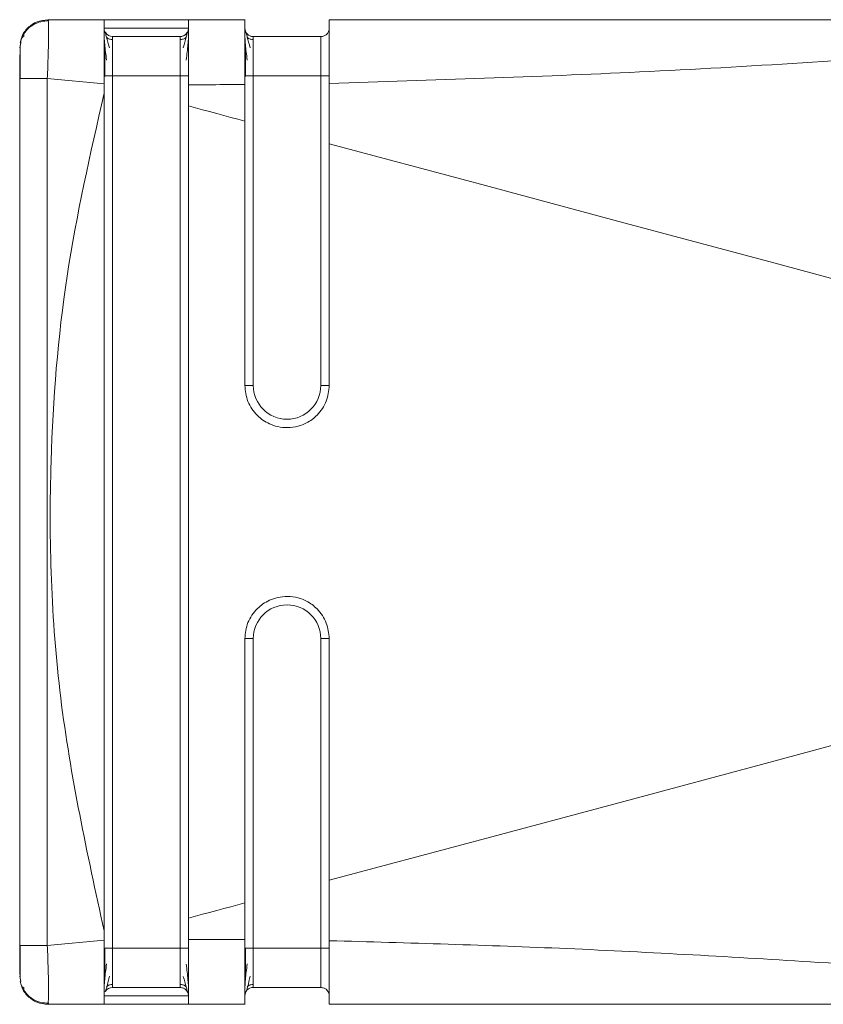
# Model space of a CAD drawing. Header units: millimetres. Extents: x -447 to 1924, y -61 to 422.
# Tile 42 of 59: x 614 to 628, y 391 to 409. Entities that reach past the tile are written whole.
import ezdxf

# ---------------------------------------------------------------- set-up
doc = ezdxf.new("R2010")
doc.units = ezdxf.units.MM

# ---------------------------------------------------------------- blocks, each defined once
blk = doc.blocks.new('Drawing View1')
at = {"color": 7, "linetype": 'Continuous', "lineweight": 18}
for p, q in [((818.839, -0.005), (818.833, 0.015)), ((818.833, 0.015), (819.833, 0.015)), ((818.833, 0.015), (818.833, 0.015)), ((818.833, 0.015), (819.833, 0.015)), ((822.337, 0.015), (821.333, 0.015)), ((821.333, 0.015), (822.333, 0.015)), ((821.333, 0.015), (821.333, 0.015)), ((821.333, 0.015), (822.333, 0.015)), ((821.333, 0.015), (821.333, 0.015)), ((839.027, 0.015), (823.833, 0.015)), ((823.833, 0.015), (839.028, 0.015)), ((823.833, 0.015), (839.028, 0.015)), ((823.833, 0.015), (823.833, 0.015)), ((821.333, -0.135), (821.333, -0.135)), ((823.833, -0.135), (823.833, -0.135)), ((819.983, -0.285), (821.183, -0.285)), ((819.983, -0.285), (819.983, -0.285)), ((821.183, -0.285), (821.183, -0.285)), ((821.333, -0.212), (821.333, -0.198)), ((822.483, -0.285), (823.683, -0.285)), ((822.483, -0.285), (822.483, -0.285)), ((822.483, -0.285), (823.683, -0.285)), ((823.683, -0.285), (823.683, -0.285)), ((818.333, -0.485), (818.351, -0.392)), ((818.333, -0.485), (818.351, -0.393)), ((818.342, -0.44), (818.342, -0.485)), ((818.333, -16.44), (818.333, -1.031)), ((818.824, -1.031), (819.833, -1.124)), ((818.824, -16.44), (818.824, -1.031)), ((819.983, -0.985), (819.983, -16.485)), ((819.983, -0.985), (821.183, -0.985)), ((821.183, -16.485), (821.183, -0.985)), ((822.483, -0.985), (822.483, -6.485)), ((822.483, -0.985), (823.683, -0.985)), ((823.683, -6.485), (823.683, -0.985)), ((819.833, -1.293), (819.833, -1.124)), ((822.483, -10.985), (822.483, -16.485)), ((823.683, -16.485), (823.683, -10.985)), ((823.833, -15.281), (823.833, -16.354)), ((819.833, -16.346), (819.833, -16.178)), ((818.333, -16.44), (818.35, -16.44)), ((818.824, -16.44), (819.833, -16.346)), ((819.983, -16.485), (821.183, -16.485)), ((822.483, -16.485), (823.683, -16.485)), ((818.342, -16.959), (818.342, -17.03)), ((818.333, -16.985), (818.351, -17.078)), ((819.983, -17.185), (821.183, -17.185)), ((822.483, -17.185), (823.683, -17.185)), ((818.833, -17.485), (818.838, -17.445)), ((818.833, -17.485), (819.833, -17.485)), ((821.333, -17.485), (821.333, -17.335)), ((821.333, -17.485), (822.337, -17.485)), ((823.833, -17.485), (839.029, -17.485))]:
    blk.add_line(p, q, dxfattribs=at)
at = {"color": 7, "linetype": 'Continuous', "lineweight": 18, "flags": 128}
for points in [[(819.833, 0.015), (819.89, 0.015), (820.053, 0.015), (820.296, 0.015), (820.583, 0.015), (820.87, 0.015), (821.113, 0.015), (821.276, 0.015), (821.333, 0.015)], [(821.333, 0.015), (821.276, 0.015), (821.113, 0.015), (820.87, 0.015), (820.583, 0.015), (820.296, 0.015), (820.053, 0.015), (819.89, 0.015), (819.833, 0.015)], [(821.333, -0.135), (821.276, -0.135), (821.113, -0.135), (820.87, -0.135), (820.583, -0.135), (820.296, -0.135), (820.053, -0.135), (819.89, -0.135), (819.833, -0.135)], [(819.833, -0.135), (819.836, -0.164), (819.84, -0.179)], [(821.183, -0.285), (821.137, -0.285), (821.007, -0.285), (820.813, -0.285), (820.583, -0.285), (820.353, -0.285), (820.159, -0.285), (820.029, -0.285), (819.983, -0.285)], [(819.833, -0.985), (819.836, -0.985), (819.844, -0.985), (819.858, -0.985), (819.877, -0.985), (819.9, -0.985), (819.926, -0.985), (819.954, -0.985), (819.983, -0.985)], [(822.333, -0.985), (822.336, -0.985), (822.344, -0.985), (822.358, -0.985), (822.377, -0.985), (822.4, -0.985), (822.426, -0.985), (822.454, -0.985), (822.483, -0.985)], [(822.333, -1.787), (822.208, -1.753), (822.083, -1.72), (821.958, -1.686), (821.833, -1.653), (821.708, -1.619), (821.583, -1.586), (821.458, -1.552), (821.333, -1.518)], [(844.406, -7.721), (841.901, -7.046), (839.371, -6.364), (836.82, -5.678), (834.25, -4.986), (831.664, -4.291), (829.064, -3.593), (826.453, -2.892), (823.833, -2.189)], [(822.333, -6.485), (822.336, -6.485), (822.344, -6.485), (822.358, -6.485), (822.377, -6.485), (822.4, -6.485), (822.426, -6.485), (822.454, -6.485), (822.483, -6.485)], [(823.833, -6.485), (823.83, -6.485), (823.822, -6.485), (823.808, -6.485), (823.789, -6.485), (823.766, -6.485), (823.74, -6.485), (823.712, -6.485), (823.683, -6.485)], [(844.406, -9.75), (841.901, -10.425), (839.371, -11.106), (836.82, -11.793), (834.25, -12.484), (831.664, -13.179), (829.064, -13.878), (826.453, -14.579), (823.833, -15.281)], [(822.333, -10.985), (822.336, -10.985), (822.344, -10.985), (822.358, -10.985), (822.377, -10.985), (822.4, -10.985), (822.426, -10.985), (822.454, -10.985), (822.483, -10.985)], [(823.833, -10.985), (823.83, -10.985), (823.822, -10.985), (823.808, -10.985), (823.789, -10.985), (823.766, -10.985), (823.74, -10.985), (823.712, -10.985), (823.683, -10.985)], [(822.333, -15.684), (822.208, -15.717), (822.083, -15.751), (821.958, -15.784), (821.833, -15.818), (821.708, -15.851), (821.583, -15.885), (821.458, -15.918), (821.333, -15.952)], [(819.833, -16.485), (819.836, -16.485), (819.844, -16.485), (819.858, -16.485), (819.877, -16.485), (819.9, -16.485), (819.926, -16.485), (819.954, -16.485), (819.983, -16.485)], [(822.333, -16.485), (822.336, -16.485), (822.344, -16.485), (822.358, -16.485), (822.377, -16.485), (822.4, -16.485), (822.426, -16.485), (822.454, -16.485), (822.483, -16.485)], [(819.833, -17.335), (819.89, -17.335), (820.053, -17.335), (820.296, -17.335), (820.583, -17.335), (820.87, -17.335), (821.113, -17.335), (821.276, -17.335), (821.333, -17.335)], [(819.833, -17.485), (819.89, -17.485), (820.053, -17.485), (820.296, -17.485), (820.583, -17.485), (820.87, -17.485), (821.113, -17.485), (821.276, -17.485), (821.333, -17.485)]]:
    blk.add_lwpolyline(points, dxfattribs=at)
at = {"color": 7, "linetype": 'Continuous', "lineweight": 18}
for centre, radius, start, end in [((822.483, -0.135), 0.15, 179.9966, 270), ((819.983, -0.135), 0.15, 211.7267, 270), ((819.983, -0.135), 0.15, 211.7343, 270), ((821.183, -0.135), 0.15, 270, 328.18), ((822.483, -0.135), 0.15, 196.9366, 270), ((823.083, -6.485), 0.6, 180, 0), ((823.083, -10.985), 0.6, 0, 180), ((819.983, -17.335), 0.15, 90, 145.565), ((819.983, -17.335), 0.15, 90, 145.565), ((821.183, -17.335), 0.15, 22.9567, 90), ((822.483, -17.335), 0.15, 90, 180)]:
    blk.add_arc(centre, radius, start, end, dxfattribs=at)
for points, knots in [([(818.351, -0.393), (818.356, -0.359), (818.37, -0.26), (818.473, -0.124), (818.636, -0.008), (818.767, 0.007), (818.833, 0.015)], [0, 0, 0, 0, 0.146778, 0.431186, 0.715593, 1, 1, 1, 1]), ([(818.365, -0.323), (818.367, -0.313), (818.38, -0.239), (818.475, -0.124), (818.636, -0.007), (818.767, 0.008), (818.833, 0.015)], [0, 0, 0, 0, 0.048095, 0.365397, 0.682698, 1, 1, 1, 1]), ([(819.833, 0.015), (819.833, 0), (819.833, -0.031), (819.833, -0.302), (819.833, -0.674), (819.833, -0.974), (819.833, -1.124)], [0, 0, 0, 0, 0.2500976, 0.4998872, 0.7496188, 1, 1, 1, 1]), ([(821.333, 0.015), (821.333, -0.003), (821.333, -0.037), (821.333, -0.298), (821.333, -0.671), (821.333, -0.981), (821.333, -1.14)], [0, 0, 0, 0, 0.2552155, 0.5005837, 0.7431346, 1, 1, 1, 1]), ([(822.333, 0.015), (822.333, -0.002), (822.333, -0.035), (822.333, -0.293), (822.333, -0.668), (822.333, -0.981), (822.333, -1.136)], [0, 0, 0, 0, 0.2508221, 0.5008245, 0.7509724, 1, 1, 1, 1]), ([(823.833, -1.116), (825.671, -1.059), (829.447, -0.941), (834.131, -0.631), (837.571, -0.396), (839.411, -0.263), (840.44, -0.181), (840.918, -0.129), (841.091, -0.103), (841.159, -0.085), (841.18, -0.074), (841.18, -0.064), (841.159, -0.054), (841.119, -0.045), (841.059, -0.037), (840.909, -0.022), (840.564, -0.004), (839.911, 0.012), (839.362, 0.014), (839.028, 0.015)], [0, 0, 0, 0, 0.277155, 0.569443, 0.709642, 0.801656, 0.852577, 0.869317, 0.879228, 0.882226, 0.884534, 0.88657, 0.888768, 0.891502, 0.895083, 0.899771, 0.916626, 0.949186, 1, 1, 1, 1]), ([(823.833, 0.015), (823.833, -0.001), (823.833, -0.031), (823.833, -0.224), (823.833, -0.318)], [0, 0, 0, 0, 0.510429, 1, 1, 1, 1]), ([(818.851, -0.005), (818.803, -0.007), (818.704, -0.012), (818.563, -0.074), (818.44, -0.175), (818.392, -0.268), (818.368, -0.315)], [0, 0, 0, 0, 0.232612, 0.484175, 0.74422, 1, 1, 1, 1]), ([(818.851, -0.005), (818.803, -0.007), (818.704, -0.012), (818.563, -0.074), (818.44, -0.175), (818.392, -0.268), (818.368, -0.314)], [0, 0, 0, 0, 0.232612, 0.484175, 0.74422, 1, 1, 1, 1]), ([(818.824, -1.031), (818.827, -0.959), (818.833, -0.817), (818.841, -0.556), (818.847, -0.269), (818.845, -0.086), (818.842, -0.013), (818.839, -0.006), (818.839, -0.005)], [0, 0, 0, 0, 0.150114, 0.295392, 0.570388, 0.849738, 0.993788, 1, 1, 1, 1]), ([(821.333, -0.985), (821.333, -0.863), (821.333, -0.631), (821.333, -0.387), (821.333, -0.242), (821.333, -0.154), (821.333, -0.142), (821.333, -0.135)], [0, 0, 0, 0, 0.274402, 0.520197, 0.661354, 0.819855, 1, 1, 1, 1]), ([(818.416, -0.271), (818.398, -0.281), (818.366, -0.3), (818.349, -0.364), (818.341, -0.395)], [0, 0, 0, 0, 0.524785, 1, 1, 1, 1]), ([(819.833, -0.201), (819.833, -0.233), (819.834, -0.297), (819.842, -0.421), (819.856, -0.557), (819.87, -0.653), (819.876, -0.701)], [0, 0, 0, 0, 0.262074, 0.516005, 0.761849, 1, 1, 1, 1]), ([(819.927, -0.483), (819.909, -0.415), (819.882, -0.312), (819.856, -0.225), (819.848, -0.203), (819.844, -0.191)], [0, 0, 0, 0, 0.485154, 0.738595, 1, 1, 1, 1]), ([(819.983, -0.338), (819.974, -0.338), (819.955, -0.337), (819.927, -0.33), (819.9, -0.317), (819.884, -0.305), (819.876, -0.298)], [0, 0, 0, 0, 0.2330034, 0.4800219, 0.737313, 1, 1, 1, 1]), ([(819.983, -0.285), (819.983, -0.296), (819.983, -0.317), (819.983, -0.478), (819.983, -0.71), (819.983, -0.893), (819.983, -0.985)], [0, 0, 0, 0, 0.250154, 0.499436, 0.749043, 1, 1, 1, 1]), ([(821.183, -0.985), (821.183, -0.893), (821.183, -0.71), (821.183, -0.478), (821.183, -0.317), (821.183, -0.296), (821.183, -0.285)], [0, 0, 0, 0, 0.250957, 0.500564, 0.749846, 1, 1, 1, 1]), ([(821.29, -0.298), (821.282, -0.305), (821.267, -0.317), (821.239, -0.33), (821.211, -0.337), (821.192, -0.338), (821.183, -0.338)], [0, 0, 0, 0, 0.2626841, 0.5199756, 0.7669958, 1, 1, 1, 1]), ([(821.322, -0.191), (821.318, -0.203), (821.31, -0.225), (821.284, -0.312), (821.257, -0.415), (821.239, -0.482)], [0, 0, 0, 0, 0.261438, 0.514813, 1, 1, 1, 1]), ([(821.29, -0.701), (821.297, -0.653), (821.311, -0.557), (821.324, -0.422), (821.332, -0.297), (821.333, -0.234), (821.333, -0.202)], [0, 0, 0, 0, 0.238216, 0.484063, 0.737999, 1, 1, 1, 1]), ([(822.333, -0.201), (822.333, -0.233), (822.334, -0.297), (822.342, -0.421), (822.356, -0.557), (822.37, -0.653), (822.376, -0.701)], [0, 0, 0, 0, 0.262074, 0.516005, 0.761849, 1, 1, 1, 1]), ([(822.333, -0.223), (822.333, -0.236), (822.333, -0.273), (822.333, -0.374), (822.333, -0.527), (822.333, -0.731), (822.333, -0.899), (822.333, -0.985)], [0, 0, 0, 0, 0.104714, 0.304255, 0.474977, 0.729774, 1, 1, 1, 1]), ([(822.427, -0.483), (822.409, -0.415), (822.382, -0.312), (822.356, -0.225), (822.348, -0.203), (822.344, -0.191)], [0, 0, 0, 0, 0.485154, 0.738595, 1, 1, 1, 1]), ([(822.483, -0.338), (822.474, -0.338), (822.455, -0.337), (822.427, -0.33), (822.4, -0.317), (822.384, -0.305), (822.376, -0.298)], [0, 0, 0, 0, 0.233003, 0.480022, 0.737313, 1, 1, 1, 1]), ([(822.483, -0.285), (822.483, -0.296), (822.483, -0.317), (822.483, -0.478), (822.483, -0.71), (822.483, -0.893), (822.483, -0.985)], [0, 0, 0, 0, 0.250154, 0.499436, 0.749043, 1, 1, 1, 1]), ([(823.683, -0.985), (823.683, -0.893), (823.683, -0.71), (823.683, -0.478), (823.683, -0.317), (823.683, -0.296), (823.683, -0.285)], [0, 0, 0, 0, 0.250957, 0.500564, 0.749846, 1, 1, 1, 1]), ([(823.833, -0.318), (823.833, -0.428), (823.833, -0.652), (823.833, -0.959), (823.833, -1.116)], [0, 0, 0, 0, 0.490418, 1, 1, 1, 1]), ([(818.342, -0.44), (818.342, -0.468), (818.342, -0.508), (818.342, -0.581), (818.342, -0.605)], [0, 0, 0, 0, 0.674694, 1, 1, 1, 1]), ([(819.844, -0.423), (819.844, -0.463), (819.844, -0.541), (819.843, -0.683), (819.843, -0.835), (819.843, -0.94), (819.843, -0.993)], [0, 0, 0, 0, 0.249951, 0.499867, 0.749923, 1, 1, 1, 1]), ([(822.344, -0.423), (822.344, -0.463), (822.344, -0.541), (822.343, -0.683), (822.343, -0.835), (822.343, -0.94), (822.343, -0.993)], [0, 0, 0, 0, 0.249951, 0.499867, 0.749923, 1, 1, 1, 1]), ([(823.833, -0.985), (823.833, -0.915), (823.833, -0.783), (823.833, -0.603), (823.833, -0.474), (823.833, -0.408), (823.833, -0.385)], [0, 0, 0, 0, 0.315244, 0.594195, 0.858802, 1, 1, 1, 1]), ([(818.333, -1.031), (818.333, -0.95), (818.333, -0.787), (818.333, -0.669), (818.333, -0.61)], [0, 0, 0, 0, 0.499393, 1, 1, 1, 1]), ([(818.342, -0.605), (818.342, -0.629), (818.341, -0.697), (818.341, -0.848), (818.341, -0.974), (818.341, -1.037)], [0, 0, 0, 0, 0.20561, 0.602654, 1, 1, 1, 1]), ([(821.333, -1.14), (821.519, -1.14), (821.852, -1.14), (822.185, -1.137), (822.333, -1.136)], [0, 0, 0, 0, 0.556487, 1, 1, 1, 1]), ([(821.333, -1.14), (821.333, -1.211), (821.333, -1.337), (821.333, -1.464), (821.333, -1.518)], [0, 0, 0, 0, 0.566355, 1, 1, 1, 1]), ([(822.333, -1.787), (822.333, -1.667), (822.333, -1.449), (822.333, -1.234), (822.333, -1.136)], [0, 0, 0, 0, 0.5493, 1, 1, 1, 1]), ([(823.833, -1.116), (823.833, -1.32), (823.833, -1.674), (823.833, -2.036), (823.833, -2.189)], [0, 0, 0, 0, 0.576678, 1, 1, 1, 1]), ([(819.833, -16.178), (819.533, -14.803), (818.935, -12.056), (818.814, -8.131), (819.098, -4.525), (819.588, -2.371), (819.833, -1.293)], [0, 0, 0, 0, 0.2802402, 0.559855, 0.7796013, 1, 1, 1, 1]), ([(819.833, -16.178), (819.833, -13.399), (819.833, -8.438), (819.833, -3.476), (819.833, -1.293)], [0, 0, 0, 0, 0.559993, 1, 1, 1, 1]), ([(821.333, -1.518), (821.333, -4.213), (821.333, -9.024), (821.333, -13.835), (821.333, -15.952)], [0, 0, 0, 0, 0.560031, 1, 1, 1, 1]), ([(822.333, -6.485), (822.333, -5.608), (822.333, -4.042), (822.333, -2.476), (822.333, -1.787)], [0, 0, 0, 0, 0.5599755, 1, 1, 1, 1]), ([(823.833, -2.189), (823.833, -2.991), (823.833, -4.423), (823.833, -5.855), (823.833, -6.485)], [0, 0, 0, 0, 0.560015, 1, 1, 1, 1]), ([(822.333, -6.485), (822.344, -6.582), (822.36, -6.73), (822.456, -6.904), (822.574, -7.05), (822.734, -7.16), (822.921, -7.224), (823.096, -7.243), (823.272, -7.218), (823.454, -7.147), (823.603, -7.038), (823.714, -6.898), (823.808, -6.725), (823.823, -6.58), (823.833, -6.485)], [0, 0, 0, 0, 0.123082, 0.18658, 0.251196, 0.361764, 0.428626, 0.503058, 0.584391, 0.652955, 0.751381, 0.816619, 0.879885, 1, 1, 1, 1]), ([(823.833, -10.985), (823.823, -10.89), (823.808, -10.746), (823.714, -10.572), (823.603, -10.433), (823.454, -10.323), (823.272, -10.252), (823.096, -10.228), (822.921, -10.247), (822.734, -10.31), (822.574, -10.421), (822.456, -10.566), (822.36, -10.741), (822.344, -10.888), (822.333, -10.985)], [0, 0, 0, 0, 0.1201084, 0.1833772, 0.2486222, 0.3470379, 0.4156022, 0.4969406, 0.5713599, 0.6382175, 0.7488006, 0.8134106, 0.8769066, 1, 1, 1, 1]), ([(822.333, -15.684), (822.333, -14.807), (822.333, -13.24), (822.333, -11.674), (822.333, -10.985)], [0, 0, 0, 0, 0.560002, 1, 1, 1, 1]), ([(823.833, -10.985), (823.833, -11.787), (823.833, -13.219), (823.833, -14.651), (823.833, -15.281)], [0, 0, 0, 0, 0.559985, 1, 1, 1, 1]), ([(822.333, -16.334), (822.333, -16.211), (822.333, -15.995), (822.333, -15.777), (822.333, -15.684)], [0, 0, 0, 0, 0.570582, 1, 1, 1, 1]), ([(821.333, -15.952), (821.333, -16.022), (821.333, -16.148), (821.333, -16.274), (821.333, -16.331)], [0, 0, 0, 0, 0.5536399, 1, 1, 1, 1]), ([(818.333, -16.952), (818.333, -16.948), (818.333, -16.929), (818.333, -16.806), (818.333, -16.629), (818.333, -16.503), (818.333, -16.44)], [0, 0, 0, 0, 0.1237153, 0.4638387, 0.7328218, 1, 1, 1, 1]), ([(818.341, -16.434), (818.341, -16.496), (818.341, -16.622), (818.341, -16.759), (818.342, -16.816), (818.342, -16.827)], [0, 0, 0, 0, 0.4450983, 0.8898437, 1, 1, 1, 1]), ([(818.341, -16.434), (818.341, -16.496), (818.341, -16.622), (818.341, -16.773), (818.342, -16.842), (818.342, -16.865)], [0, 0, 0, 0, 0.397346, 0.79439, 1, 1, 1, 1]), ([(818.35, -16.44), (818.355, -16.44), (818.369, -16.44), (818.469, -16.44), (818.63, -16.44), (818.759, -16.44), (818.824, -16.44)], [0, 0, 0, 0, 0.151362, 0.434241, 0.717121, 1, 1, 1, 1]), ([(818.838, -17.445), (818.84, -17.435), (818.846, -17.406), (818.847, -17.194), (818.841, -16.915), (818.833, -16.653), (818.827, -16.512), (818.824, -16.44)], [0, 0, 0, 0, 0.149465, 0.429107, 0.704277, 0.849701, 1, 1, 1, 1]), ([(819.833, -16.346), (819.833, -16.496), (819.833, -16.796), (819.833, -17.169), (819.833, -17.439), (819.833, -17.47), (819.833, -17.485)], [0, 0, 0, 0, 0.250255, 0.500093, 0.749776, 1, 1, 1, 1]), ([(822.333, -16.334), (822.145, -16.333), (821.812, -16.331), (821.479, -16.331), (821.333, -16.331)], [0, 0, 0, 0, 0.563222, 1, 1, 1, 1]), ([(821.333, -16.331), (821.333, -16.49), (821.333, -16.799), (821.333, -17.173), (821.333, -17.433), (821.333, -17.468), (821.333, -17.485)], [0, 0, 0, 0, 0.2568574, 0.4994269, 0.7447768, 1, 1, 1, 1]), ([(822.333, -16.334), (822.333, -16.49), (822.333, -16.802), (822.333, -17.177), (822.333, -17.435), (822.333, -17.468), (822.333, -17.485)], [0, 0, 0, 0, 0.249034, 0.499186, 0.749184, 1, 1, 1, 1]), ([(839.028, -17.485), (839.554, -17.484), (840.191, -17.482), (840.871, -17.45), (841.052, -17.435), (841.129, -17.423), (841.156, -17.417), (841.172, -17.41), (841.181, -17.403), (841.177, -17.394), (841.156, -17.385), (841.118, -17.374), (841.024, -17.356), (840.827, -17.331), (840.34, -17.281), (839.37, -17.204), (837.656, -17.081), (835.295, -16.918), (831.996, -16.702), (828.142, -16.477), (825.24, -16.394), (823.833, -16.354)], [0, 0, 0, 0, 0.079633, 0.096416, 0.106506, 0.108989, 0.110947, 0.112535, 0.113904, 0.115836, 0.117972, 0.120667, 0.124353, 0.135955, 0.15357, 0.20236, 0.286651, 0.417176, 0.562519, 0.787792, 1, 1, 1, 1]), ([(823.833, -16.354), (823.833, -16.512), (823.833, -16.822), (823.833, -17.047), (823.833, -17.157)], [0, 0, 0, 0, 0.5095325, 1, 1, 1, 1]), ([(819.843, -16.478), (819.843, -16.53), (819.843, -16.635), (819.843, -16.786), (819.844, -16.927), (819.844, -17.006), (819.844, -17.045)], [0, 0, 0, 0, 0.250243, 0.500316, 0.750205, 1, 1, 1, 1]), ([(819.983, -16.485), (819.983, -16.577), (819.983, -16.761), (819.983, -16.992), (819.983, -17.154), (819.983, -17.175), (819.983, -17.185)], [0, 0, 0, 0, 0.250957, 0.500564, 0.749846, 1, 1, 1, 1]), ([(821.183, -17.185), (821.183, -17.175), (821.183, -17.154), (821.183, -16.992), (821.183, -16.761), (821.183, -16.577), (821.183, -16.485)], [0, 0, 0, 0, 0.250154, 0.4994363, 0.7490432, 1, 1, 1, 1]), ([(821.333, -17.335), (821.333, -17.32), (821.333, -17.29), (821.333, -17.105), (821.333, -16.911), (821.333, -16.714), (821.333, -16.565), (821.333, -16.485)], [0, 0, 0, 0, 0.276095, 0.522512, 0.663133, 0.820821, 1, 1, 1, 1]), ([(822.343, -16.478), (822.343, -16.53), (822.343, -16.635), (822.343, -16.786), (822.344, -16.927), (822.344, -17.006), (822.344, -17.045)], [0, 0, 0, 0, 0.250243, 0.500316, 0.750205, 1, 1, 1, 1]), ([(822.483, -16.485), (822.483, -16.577), (822.483, -16.761), (822.483, -16.992), (822.483, -17.154), (822.483, -17.175), (822.483, -17.185)], [0, 0, 0, 0, 0.250957, 0.500564, 0.749846, 1, 1, 1, 1]), ([(823.683, -17.185), (823.683, -17.175), (823.683, -17.154), (823.683, -16.992), (823.683, -16.761), (823.683, -16.577), (823.683, -16.485)], [0, 0, 0, 0, 0.250154, 0.499436, 0.749043, 1, 1, 1, 1]), ([(823.833, -17.086), (823.833, -17.069), (823.833, -17.01), (823.833, -16.888), (823.833, -16.701), (823.833, -16.56), (823.833, -16.485)], [0, 0, 0, 0, 0.101181, 0.367066, 0.664503, 1, 1, 1, 1]), ([(819.876, -16.768), (819.87, -16.816), (819.856, -16.914), (819.842, -17.05), (819.834, -17.175), (819.833, -17.238), (819.833, -17.27)], [0, 0, 0, 0, 0.238341, 0.48424, 0.738095, 1, 1, 1, 1]), ([(821.333, -17.272), (821.333, -17.24), (821.332, -17.177), (821.324, -17.051), (821.311, -16.915), (821.297, -16.818), (821.29, -16.769)], [0, 0, 0, 0, 0.261923, 0.515785, 0.761658, 1, 1, 1, 1]), ([(822.376, -16.768), (822.37, -16.816), (822.356, -16.914), (822.342, -17.05), (822.334, -17.175), (822.333, -17.238), (822.333, -17.27)], [0, 0, 0, 0, 0.238341, 0.48424, 0.738095, 1, 1, 1, 1]), ([(818.342, -16.827), (818.342, -16.865), (818.342, -16.952), (818.342, -17.002), (818.342, -17.03)], [0, 0, 0, 0, 0.429235, 1, 1, 1, 1]), ([(818.341, -17.076), (818.349, -17.106), (818.365, -17.17), (818.398, -17.189), (818.416, -17.199)], [0, 0, 0, 0, 0.475268, 1, 1, 1, 1]), ([(818.365, -17.148), (818.367, -17.157), (818.38, -17.231), (818.475, -17.346), (818.636, -17.463), (818.767, -17.478), (818.833, -17.485)], [0, 0, 0, 0, 0.047521, 0.365014, 0.682507, 1, 1, 1, 1]), ([(819.853, -17.26), (819.858, -17.25), (819.867, -17.23), (819.89, -17.151), (819.913, -17.051), (819.928, -16.986)], [0, 0, 0, 0, 0.259025, 0.511886, 1, 1, 1, 1]), ([(819.876, -17.172), (819.884, -17.166), (819.9, -17.153), (819.927, -17.141), (819.955, -17.133), (819.974, -17.132), (819.983, -17.131)], [0, 0, 0, 0, 0.2626881, 0.5199818, 0.767001, 1, 1, 1, 1]), ([(821.183, -17.132), (821.192, -17.132), (821.211, -17.133), (821.239, -17.141), (821.267, -17.153), (821.282, -17.166), (821.29, -17.172)], [0, 0, 0, 0, 0.233002, 0.48002, 0.737312, 1, 1, 1, 1]), ([(821.239, -16.988), (821.257, -17.056), (821.285, -17.159), (821.31, -17.246), (821.319, -17.269), (821.323, -17.28)], [0, 0, 0, 0, 0.485076, 0.738499, 1, 1, 1, 1]), ([(822.353, -17.26), (822.358, -17.25), (822.367, -17.23), (822.39, -17.151), (822.413, -17.051), (822.428, -16.986)], [0, 0, 0, 0, 0.259025, 0.511886, 1, 1, 1, 1]), ([(822.376, -17.172), (822.384, -17.166), (822.4, -17.153), (822.427, -17.141), (822.455, -17.133), (822.474, -17.132), (822.483, -17.131)], [0, 0, 0, 0, 0.262688, 0.519982, 0.767001, 1, 1, 1, 1]), ([(818.368, -17.156), (818.392, -17.202), (818.44, -17.295), (818.563, -17.396), (818.704, -17.458), (818.803, -17.463), (818.851, -17.465)], [0, 0, 0, 0, 0.25578, 0.515825, 0.767388, 1, 1, 1, 1]), ([(822.333, -17.157), (822.333, -17.168), (822.333, -17.207), (822.333, -17.229), (822.333, -17.244)], [0, 0, 0, 0, 0.2726492, 1, 1, 1, 1]), ([(823.792, -17.233), (823.791, -17.232), (823.779, -17.214), (823.741, -17.193), (823.702, -17.188), (823.683, -17.185)], [0, 0, 0, 0, 0.038266, 0.519133, 1, 1, 1, 1]), ([(823.833, -17.335), (823.831, -17.315), (823.827, -17.277), (823.803, -17.247), (823.792, -17.233)], [0, 0, 0, 0, 0.520026, 1, 1, 1, 1]), ([(823.833, -17.157), (823.833, -17.25), (823.833, -17.439), (823.833, -17.47), (823.833, -17.485)], [0, 0, 0, 0, 0.489594, 1, 1, 1, 1])]:
    blk.add_open_spline(points, degree=3, knots=knots, dxfattribs=at)
for points in [[(821.333, -0.135), (821.331, -0.155), (821.326, -0.194), (821.292, -0.244), (821.242, -0.278), (821.203, -0.283), (821.183, -0.285)], [(823.833, -0.135), (823.831, -0.155), (823.826, -0.194), (823.792, -0.244), (823.742, -0.278), (823.703, -0.283), (823.683, -0.285)], [(823.833, -0.135), (823.831, -0.155), (823.826, -0.194), (823.792, -0.244), (823.742, -0.278), (823.703, -0.283), (823.683, -0.285)], [(818.333, -1.031), (818.34, -1.031), (818.355, -1.031), (818.468, -1.031), (818.63, -1.031), (818.759, -1.031), (818.824, -1.031)], [(821.333, -0.985), (821.331, -0.985), (821.326, -0.985), (821.292, -0.985), (821.242, -0.985), (821.203, -0.985), (821.183, -0.985)], [(823.833, -0.985), (823.831, -0.985), (823.826, -0.985), (823.792, -0.985), (823.742, -0.985), (823.703, -0.985), (823.683, -0.985)], [(821.333, -16.485), (821.331, -16.485), (821.326, -16.485), (821.292, -16.485), (821.242, -16.485), (821.203, -16.485), (821.183, -16.485)], [(823.833, -16.485), (823.831, -16.485), (823.826, -16.485), (823.792, -16.485), (823.742, -16.485), (823.703, -16.485), (823.683, -16.485)], [(821.333, -17.335), (821.331, -17.315), (821.326, -17.276), (821.292, -17.227), (821.242, -17.192), (821.203, -17.187), (821.183, -17.185)]]:
    blk.add_open_spline(points, degree=3, dxfattribs=at)

msp = doc.modelspace()

# ---------------------------------------------------------------- block references
at = {"color": 7, "linetype": 'Continuous', "lineweight": 18}
msp.add_blockref('Drawing View1', (-204.512, 408.877), dxfattribs=at)

doc.saveas('drawing.dxf')
